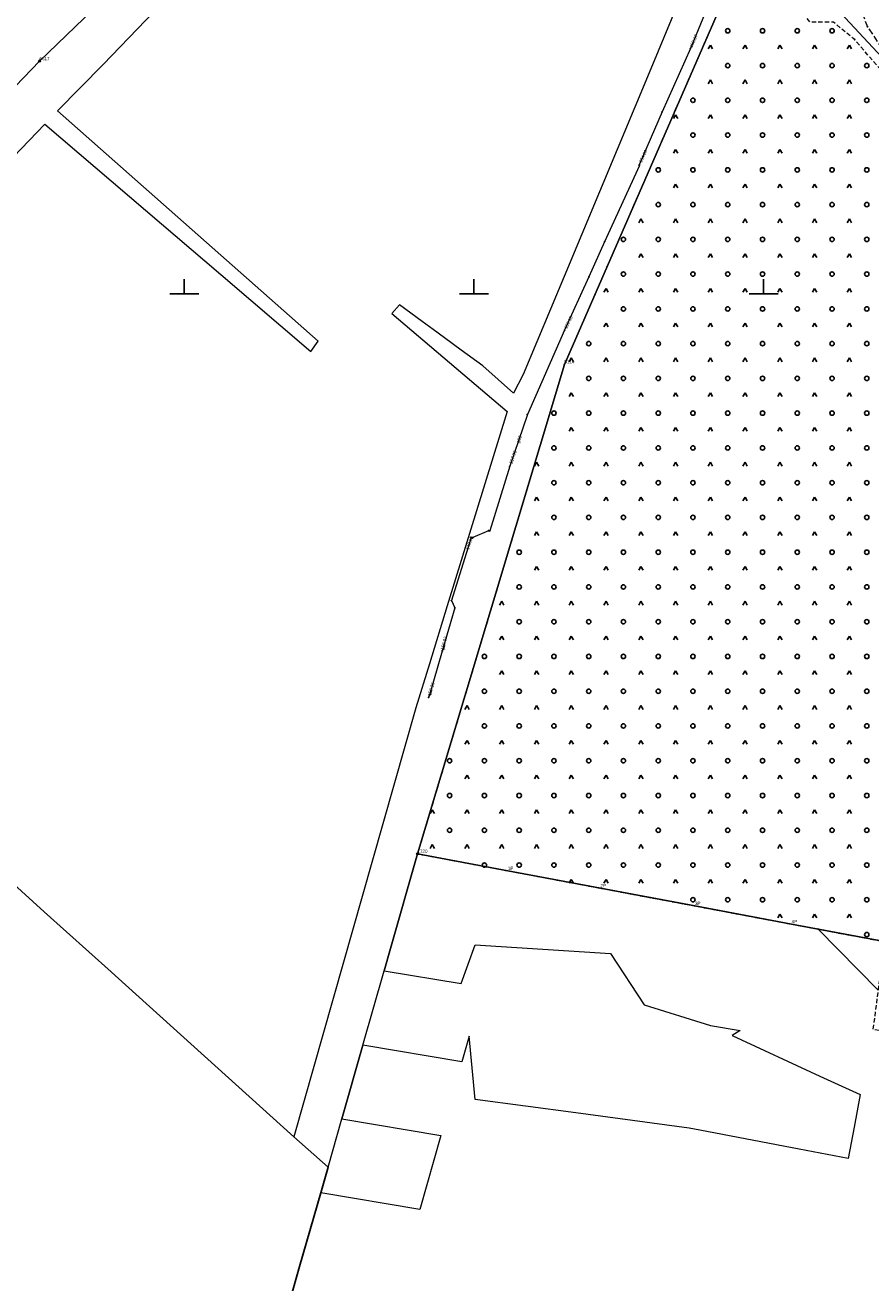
# Model space of a CAD drawing. Header units: metres. Extents: x 5548743 to 5556416, y 5707500 to 5714000.
# Tile 144 of 244: x 5554045 to 5554337, y 5709659 to 5710093. Entities that reach past the tile are written whole.
import ezdxf
from ezdxf.enums import TextEntityAlignment as Align

# ---------------------------------------------------------------- set-up
doc = ezdxf.new("R2010")
doc.units = ezdxf.units.M
for name, pattern in [('1.5_0.75', [2.25, 1.5, -0.75]), ('2.25_0.75', [3, 2.25, -0.75]), ('219-1000', [0])]:
    doc.linetypes.add(name, pattern=pattern)
doc.layers.get('0').update_dxf_attribs({"color": 2, "lineweight": 5})
doc.styles.get("Standard").update_dxf_attribs({"font": 'Working1250', "width": 0.75})

# ---------------------------------------------------------------- blocks, each defined once
blk = doc.blocks.new('202')
at = {"color": 0, "linetype": 'Continuous', "lineweight": 0}
blk.add_circle((0, 0), 0.4, dxfattribs=at)
blk = doc.blocks.new('203')
at = {"linetype": 'Continuous', "lineweight": 0}
h = blk.add_hatch(color=0, dxfattribs=at)
edge = h.paths.add_edge_path()
edge.add_arc((0, 0), 0.09, 0, 360)
blk = doc.blocks.new('OTZK3')
at = {"color": 0, "linetype": 'Continuous'}
for p, q in [((-0.75, -0.433), (0, 0.866)), ((0, 0.866), (0.75, -0.433))]:
    blk.add_line(p, q, dxfattribs=at)
blk = doc.blocks.new('OTZK1')
at = {"color": 0, "linetype": 'Continuous'}
blk.add_circle((0, 0), 0.75, dxfattribs=at)
blk = doc.blocks.new('PW01')
at = {"linetype": 'Continuous', "lineweight": 13}
h = blk.add_hatch(color=0, dxfattribs=at)
edge = h.paths.add_edge_path()
edge.add_arc((0, 0), 0.18, 0, 360)
blk = doc.blocks.new('PIKIETAW1891')
at = {"color": 0}
blk.add_circle((0, 0), 0.09, dxfattribs=at)
blk = doc.blocks.new('RAMKA1000K')
at = {"color": 0}
for p, q in [((500, 0), (500, 5)), ((600, 0), (600, 5)), ((700, 0), (700, 5)), ((495, 0), (505, 0)), ((595, 0), (605, 0)), ((695, 0), (705, 0))]:
    blk.add_line(p, q, dxfattribs=at)

msp = doc.modelspace()

# ---------------------------------------------------------------- linework, layer by layer
at = {"layer": '216-obręb ewidencyjny', "color": 7, "linetype": 'CONTINUOUS', "lineweight": 25, "flags": 128}
for points in [[(5554132.49, 5709638.43), (5554139.83, 5709664.15), (5554147.11, 5709689.63), (5554149.62, 5709698.44), (5554137.87, 5709708.96), (5554076.16, 5709764.68), (5554074.75, 5709765.95), (5554051.69, 5709786.68), (5554039.9, 5709797.28)], [(5554039.9, 5709797.28), (5554051.69, 5709786.68), (5554074.75, 5709765.95), (5554076.16, 5709764.68), (5554137.87, 5709708.96), (5554149.62, 5709698.44), (5554147.11, 5709689.63), (5554139.83, 5709664.15), (5554132.49, 5709638.43)]]:
    msp.add_lwpolyline(points, dxfattribs=at)
at = {"layer": '217-kontur klasyfikacyjny', "color": 3, "linetype": 'CONTINUOUS', "lineweight": 18, "flags": 128}
for points in [[(5554297.62, 5710128.05), (5554231.23, 5709975.64)], [(5554392.25, 5710026.56), (5554297.62, 5710128.05)], [(5554231.23, 5709975.64), (5554180.52, 5709806.65)], [(5554180.52, 5709806.65), (5554171.19, 5709774)], [(5554180.52, 5709806.65), (5554211.73, 5709800.78)], [(5554211.73, 5709800.78), (5554180.52, 5709806.65)], [(5554211.73, 5709800.78), (5554243.67, 5709794.77)], [(5554243.67, 5709794.77), (5554211.73, 5709800.78)], [(5554243.67, 5709794.77), (5554276.29, 5709788.64)], [(5554276.29, 5709788.64), (5554243.67, 5709794.77)], [(5554276.29, 5709788.64), (5554309.66, 5709782.36)], [(5554309.66, 5709782.36), (5554276.29, 5709788.64)], [(5554309.66, 5709782.36), (5554318.78, 5709780.65)], [(5554318.78, 5709780.65), (5554309.66, 5709782.36)], [(5554318.78, 5709780.65), (5554341.68, 5709776.34)], [(5554339.48, 5709759.53), (5554318.78, 5709780.65)], [(5554171.19, 5709774), (5554169, 5709766.3)], [(5554195.57, 5709761.84), (5554200.45, 5709775.19)], [(5554200.45, 5709775.19), (5554247.16, 5709772.19)], [(5554247.16, 5709772.19), (5554258.71, 5709754.57)], [(5554169, 5709766.3), (5554195.57, 5709761.84)], [(5554258.71, 5709754.57), (5554281.68, 5709747.41)], [(5554198.33, 5709743.71), (5554195.82, 5709734.88)], [(5554200.37, 5709721.89), (5554198.33, 5709743.71)], [(5554281.68, 5709747.41), (5554291.9, 5709745.7)], [(5554291.9, 5709745.7), (5554289.1, 5709743.98)], [(5554289.1, 5709743.98), (5554319.43, 5709729.93)], [(5554161.66, 5709740.61), (5554154.39, 5709715.12)], [(5554195.82, 5709734.88), (5554161.66, 5709740.61)], [(5554319.43, 5709729.93), (5554333.28, 5709723.51)], [(5554235.21, 5709717.22), (5554200.37, 5709721.89)], [(5554333.28, 5709723.51), (5554331.2, 5709712.24)], [(5554270.04, 5709712.55), (5554235.21, 5709717.22)], [(5554154.39, 5709715.12), (5554188.57, 5709709.39)], [(5554188.57, 5709709.39), (5554181.31, 5709683.9)], [(5554274.29, 5709711.98), (5554270.04, 5709712.55)], [(5554277.94, 5709711.28), (5554274.29, 5709711.98)], [(5554312.24, 5709704.74), (5554277.94, 5709711.28)], [(5554331.2, 5709712.24), (5554329.22, 5709701.5)], [(5554329.22, 5709701.5), (5554312.24, 5709704.74)], [(5554147.11, 5709689.63), (5554139.83, 5709664.15)], [(5554181.31, 5709683.9), (5554147.11, 5709689.63)], [(5554139.83, 5709664.15), (5554132.49, 5709638.43)]]:
    msp.add_lwpolyline(points, dxfattribs=at)
at = {"layer": '218-kontur użytku gruntowego', "color": 3, "linetype": 'CONTINUOUS', "lineweight": 18, "flags": 128}
for points in [[(5554050.03, 5710080.31), (5554157.72, 5710184.1)], [(5554157.72, 5710184.1), (5554050.03, 5710080.31)], [(5554297.62, 5710128.05), (5554231.23, 5709975.64)], [(5554231.23, 5709975.64), (5554297.62, 5710128.05)], [(5554392.25, 5710026.56), (5554297.62, 5710128.05)], [(5554297.62, 5710128.05), (5554392.25, 5710026.56)], [(5554072.06, 5710079.11), (5554095.56, 5710103.79)], [(5554272.03, 5710104.08), (5554261.6, 5710079.05)], [(5554013.92, 5710042.84), (5554050.03, 5710080.31)], [(5554050.03, 5710080.31), (5554013.92, 5710042.84)], [(5554056.28, 5710063.11), (5554072.06, 5710079.11)], [(5554261.6, 5710079.05), (5554231.16, 5710005.97)], [(5554146.17, 5709983.69), (5554056.28, 5710063.11)], [(5554024.71, 5710030.41), (5554051.85, 5710058.5)], [(5554051.85, 5710058.5), (5554086.61, 5710028.83)], [(5554086.61, 5710028.83), (5554112.6, 5710006.64)], [(5554112.6, 5710006.64), (5554143.74, 5709980.06)], [(5554231.16, 5710005.97), (5554217.04, 5709972.09)], [(5554174.33, 5709996.16), (5554171.69, 5709993.15)], [(5554182.07, 5709990.48), (5554174.33, 5709996.16)], [(5554171.69, 5709993.15), (5554211.41, 5709959.39)], [(5554185.95, 5709987.65), (5554182.07, 5709990.48)], [(5554189.82, 5709984.82), (5554185.95, 5709987.65)], [(5554143.74, 5709980.06), (5554146.17, 5709983.69)], [(5554195.63, 5709980.56), (5554189.82, 5709984.82)], [(5554203.05, 5709975.12), (5554195.63, 5709980.56)], [(5554231.23, 5709975.64), (5554180.52, 5709806.65)], [(5554180.52, 5709806.65), (5554231.23, 5709975.64)], [(5554213.63, 5709965.68), (5554203.05, 5709975.12)], [(5554217.04, 5709972.09), (5554213.63, 5709965.68)], [(5554211.41, 5709959.39), (5554190.72, 5709892.23)], [(5554190.72, 5709892.23), (5554184.6, 5709872.26)], [(5554184.6, 5709872.26), (5554179.91, 5709857.03)], [(5554179.91, 5709857.03), (5554164.99, 5709804.49)], [(5554164.99, 5709804.49), (5554137.87, 5709708.96)], [(5554171.19, 5709774), (5554180.52, 5709806.65)], [(5554180.52, 5709806.65), (5554171.19, 5709774)], [(5554180.52, 5709806.65), (5554211.73, 5709800.78)], [(5554211.73, 5709800.78), (5554180.52, 5709806.65)], [(5554211.73, 5709800.78), (5554243.67, 5709794.77)], [(5554243.67, 5709794.77), (5554211.73, 5709800.78)], [(5554243.67, 5709794.77), (5554276.29, 5709788.64)], [(5554276.29, 5709788.64), (5554243.67, 5709794.77)], [(5554276.29, 5709788.64), (5554309.66, 5709782.36)], [(5554309.66, 5709782.36), (5554276.29, 5709788.64)], [(5554309.66, 5709782.36), (5554318.78, 5709780.65)], [(5554318.78, 5709780.65), (5554309.66, 5709782.36)], [(5554318.78, 5709780.65), (5554341.68, 5709776.34)], [(5554339.48, 5709759.53), (5554318.78, 5709780.65)], [(5554169, 5709766.3), (5554171.19, 5709774)], [(5554171.19, 5709774), (5554169, 5709766.3)], [(5554195.57, 5709761.84), (5554200.45, 5709775.19)], [(5554200.45, 5709775.19), (5554247.16, 5709772.19)], [(5554247.16, 5709772.19), (5554258.71, 5709754.57)], [(5554161.66, 5709740.61), (5554169, 5709766.3)], [(5554169, 5709766.3), (5554195.57, 5709761.84)], [(5554258.71, 5709754.57), (5554281.68, 5709747.41)], [(5554198.33, 5709743.71), (5554195.82, 5709734.88)], [(5554200.37, 5709721.89), (5554198.33, 5709743.71)], [(5554281.68, 5709747.41), (5554291.9, 5709745.7)], [(5554291.9, 5709745.7), (5554289.1, 5709743.98)], [(5554289.1, 5709743.98), (5554319.43, 5709729.93)], [(5554154.39, 5709715.12), (5554161.66, 5709740.61)], [(5554161.66, 5709740.61), (5554154.39, 5709715.12)], [(5554195.82, 5709734.88), (5554161.66, 5709740.61)], [(5554319.43, 5709729.93), (5554333.28, 5709723.51)], [(5554235.21, 5709717.22), (5554200.37, 5709721.89)], [(5554333.28, 5709723.51), (5554331.2, 5709712.24)], [(5554270.04, 5709712.55), (5554235.21, 5709717.22)], [(5554149.62, 5709698.44), (5554154.39, 5709715.12)], [(5554154.39, 5709715.12), (5554188.57, 5709709.39)], [(5554137.87, 5709708.96), (5554149.62, 5709698.44)], [(5554188.57, 5709709.39), (5554181.31, 5709683.9)], [(5554274.29, 5709711.98), (5554270.04, 5709712.55)], [(5554277.94, 5709711.28), (5554274.29, 5709711.98)], [(5554312.24, 5709704.74), (5554277.94, 5709711.28)], [(5554331.2, 5709712.24), (5554329.22, 5709701.5)], [(5554329.22, 5709701.5), (5554312.24, 5709704.74)], [(5554147.11, 5709689.63), (5554139.83, 5709664.15)], [(5554181.31, 5709683.9), (5554147.11, 5709689.63)], [(5554139.83, 5709664.15), (5554132.49, 5709638.43)]]:
    msp.add_lwpolyline(points, dxfattribs=at)
at = {"layer": '219-działka ewidencyjna', "color": 7, "linetype": '219-1000', "lineweight": 18, "flags": 128}
for points in [[(5554050.03, 5710080.31), (5554157.72, 5710184.1)], [(5554297.62, 5710128.05), (5554231.23, 5709975.64)], [(5554297.62, 5710128.05), (5554392.25, 5710026.56)], [(5554013.92, 5710042.84), (5554050.03, 5710080.31)], [(5554231.23, 5709975.64), (5554180.52, 5709806.65)], [(5554180.52, 5709806.65), (5554211.73, 5709800.78)], [(5554211.73, 5709800.78), (5554243.67, 5709794.77)], [(5554243.67, 5709794.77), (5554276.29, 5709788.64)], [(5554276.29, 5709788.64), (5554309.66, 5709782.36)], [(5554341.68, 5709776.34), (5554309.66, 5709782.36)]]:
    msp.add_lwpolyline(points, dxfattribs=at)
at = {"layer": 'jezdnia', "color": 7, "linetype": '2.25_0.75', "lineweight": 18, "flags": 128}
msp.add_lwpolyline([(5554409.74, 5710022.91), (5554393.62, 5710038.48), (5554374.42, 5710057.11), (5554372.57, 5710058.83), (5554358.03, 5710073.55), (5554351.96, 5710079.64), (5554348.42, 5710084.03), (5554345.12, 5710088.25), (5554341.67, 5710093.23), (5554339.7, 5710097.72), (5554332.95, 5710115.69), (5554322.87, 5710141.85), (5554320.94, 5710146.7), (5554314, 5710164.51), (5554311.39, 5710174.17), (5554310.27, 5710178.98), (5554308.84, 5710189.67), (5554306.37, 5710209), (5554304.04, 5710231.96), (5554303.66, 5710235.88), (5554303.31, 5710240.6), (5554303.45, 5710242.58), (5554303.99, 5710244.55), (5554305, 5710246.1), (5554306.84, 5710247.72), (5554308.54, 5710248.72), (5554310.62, 5710249.39), (5554286.87, 5710246.53), (5554289.22, 5710246.58), (5554291.57, 5710245.93), (5554293.52, 5710244.91), (5554295.22, 5710243.52), (5554296.33, 5710241.48), (5554297.14, 5710239.04), (5554298.45, 5710230.58), (5554300.33, 5710217.37), (5554302.2, 5710202.73), (5554303.7, 5710191.39), (5554304.2, 5710186.34), (5554303.83, 5710177.44), (5554307.28, 5710166.62), (5554313.38, 5710150.97), (5554327.65, 5710113.49), (5554335.85, 5710092.19), (5554339.88, 5710086.1), (5554342.77, 5710081.84), (5554346.16, 5710077.8), (5554352.75, 5710071.06), (5554388.17, 5710036.37), (5554423.86, 5710001.33), (5554461.73, 5709964.5), (5554491.24, 5709934.92), (5554532.68, 5709892.85), (5554552.77, 5709871.19), (5554554.25, 5709868.96), (5554557.42, 5709863.45), (5554561.88, 5709853), (5554570.46, 5709830.14), (5554579.02, 5709834.31), (5554582.16, 5709836.7), (5554590.29, 5709829.13), (5554598.8, 5709820.52), (5554603.31, 5709825.34), (5554609.41, 5709831.74), (5554600.83, 5709833.67), (5554596.39, 5709834.67), (5554571.27, 5709859.21), (5554548.16, 5709883.33), (5554520.64, 5709911.93), (5554493.17, 5709940.18), (5554464.52, 5709968.6), (5554427.74, 5710004.63), (5554423, 5710008.88), (5554418.16, 5710014.73)], close=True, dxfattribs=at)
at = {"layer": 'przewód gazowy', "color": 40, "linetype": 'CONTINUOUS', "lineweight": 18, "flags": 128}
msp.add_lwpolyline([(5554283.26, 5710105.46), (5554274.73, 5710084.73), (5554264.93, 5710062.79), (5554257.06, 5710044.55), (5554257.13, 5710044.25), (5554245.1, 5710017.98), (5554239.66, 5710005.84), (5554231.29, 5709987.41), (5554218.43, 5709958.3), (5554212.35, 5709940.44), (5554205.45, 5709918.15), (5554205.02, 5709918.18), (5554199.62, 5709915.85), (5554199.31, 5709915.84), (5554199.02, 5709915.88), (5554192.24, 5709894.06), (5554193.4, 5709891.53), (5554189.05, 5709876.67), (5554184.5, 5709861.12), (5554184.36, 5709860.63)], dxfattribs=at)
msp.add_lwpolyline([(5554283.26, 5710105.46), (5554274.73, 5710084.73), (5554264.93, 5710062.79), (5554257.06, 5710044.55), (5554257.13, 5710044.25), (5554245.1, 5710017.98), (5554239.66, 5710005.84), (5554231.29, 5709987.41), (5554218.43, 5709958.3), (5554212.35, 5709940.44), (5554205.45, 5709918.15), (5554205.02, 5709918.18), (5554199.62, 5709915.85), (5554199.31, 5709915.84), (5554199.02, 5709915.88), (5554192.24, 5709894.06), (5554193.4, 5709891.53), (5554189.05, 5709876.67), (5554184.5, 5709861.12), (5554184.36, 5709860.63)], dxfattribs=at)
at = {"layer": 'teren zalesiony', "color": 7, "linetype": '1.5_0.75', "lineweight": 18, "flags": 128}
msp.add_lwpolyline([(5554555.9, 5709671.86), (5554598.83, 5709665.7), (5554582.15, 5709773.9), (5554553.2, 5709863.65), (5554461.83, 5709956.95), (5554392.25, 5710026.56), (5554388.53, 5710028.41), (5554365.92, 5710052.08), (5554349.75, 5710066.49), (5554331.42, 5710087.74), (5554324.12, 5710093.78), (5554316.02, 5710093.78), (5554310.11, 5710101.5), (5554320.7, 5710097.8), (5554325.88, 5710097.73), (5554297.62, 5710128.05), (5554231.23, 5709975.64), (5554180.52, 5709806.65), (5554318.78, 5709780.65), (5554341.68, 5709776.34), (5554337.73, 5709746.12), (5554440.79, 5709728.1), (5554435.99, 5709689.08)], close=True, dxfattribs=at)

# ---------------------------------------------------------------- block references
at = {"layer": '202-punkt graniczny', "color": 7, "linetype": 'CONTINUOUS', "lineweight": 18}
for p in [(5554050.03, 5710080.31), (5554180.52, 5709806.65)]:
    msp.add_blockref('202', p, dxfattribs=at)
at = {"layer": '203-punkt graniczny', "color": 7, "linetype": 'CONTINUOUS', "lineweight": 18}
for p in [(5554231.23, 5709975.64), (5554211.73, 5709800.78), (5554243.67, 5709794.77), (5554276.29, 5709788.64), (5554309.66, 5709782.36)]:
    msp.add_blockref('203', p, dxfattribs=at)
at = {"layer": 'Punkt roboczy BDOT GESUT K1', "color": 6, "linetype": 'CONTINUOUS', "lineweight": 18}
for p in [(5554335.85, 5710092.19), (5554331.42, 5710087.74), (5554274.73, 5710084.73), (5554274.73, 5710084.73), (5554274.73, 5710084.73), (5554274.73, 5710084.73), (5554264.93, 5710062.79), (5554264.93, 5710062.79), (5554257.06, 5710044.55), (5554257.06, 5710044.55), (5554257.06, 5710044.55), (5554257.06, 5710044.55), (5554257.13, 5710044.25), (5554257.13, 5710044.25), (5554245.1, 5710017.98), (5554245.1, 5710017.98), (5554239.66, 5710005.84), (5554239.66, 5710005.84), (5554231.29, 5709987.41), (5554231.29, 5709987.41), (5554231.29, 5709987.41), (5554231.29, 5709987.41), (5554231.23, 5709975.64), (5554218.43, 5709958.3), (5554218.43, 5709958.3), (5554212.35, 5709940.44), (5554212.35, 5709940.44), (5554212.35, 5709940.44), (5554212.35, 5709940.44), (5554205.02, 5709918.18), (5554205.02, 5709918.18), (5554205.45, 5709918.15), (5554205.45, 5709918.15), (5554199.02, 5709915.88), (5554199.02, 5709915.88), (5554199.02, 5709915.88), (5554199.02, 5709915.88), (5554199.31, 5709915.84), (5554199.31, 5709915.84), (5554199.62, 5709915.85), (5554199.62, 5709915.85), (5554192.24, 5709894.06), (5554192.24, 5709894.06), (5554193.4, 5709891.53), (5554193.4, 5709891.53), (5554189.05, 5709876.67), (5554189.05, 5709876.67), (5554189.05, 5709876.67), (5554189.05, 5709876.67), (5554184.36, 5709860.63), (5554184.36, 5709860.63), (5554184.36, 5709860.63), (5554184.36, 5709860.63), (5554184.5, 5709861.12), (5554184.5, 5709861.12), (5554184.5, 5709861.12), (5554184.5, 5709861.12), (5554180.52, 5709806.65), (5554318.78, 5709780.65)]:
    msp.add_blockref('PIKIETAW1891', p, dxfattribs=at)
at = {"layer": 'rzedna', "color": 40, "linetype": 'CONTINUOUS', "lineweight": 18}
for p in [(5554274.73, 5710084.73), (5554274.73, 5710084.73), (5554257.06, 5710044.55), (5554257.06, 5710044.55), (5554231.29, 5709987.41), (5554231.29, 5709987.41), (5554212.35, 5709940.44), (5554212.35, 5709940.44), (5554199.02, 5709915.88), (5554199.02, 5709915.88), (5554189.05, 5709876.67), (5554189.05, 5709876.67), (5554184.36, 5709860.63), (5554184.36, 5709860.63), (5554184.5, 5709861.12), (5554184.5, 5709861.12)]:
    msp.add_blockref('PW01', p, dxfattribs=at)
at = {"layer": 'teren zalesiony', "color": 7, "linetype": 'CONTINUOUS', "lineweight": 18}
for name, p in [('OTZK1', (5554287.606, 5710090.786)), ('OTZK1', (5554299.606, 5710090.786)), ('OTZK1', (5554311.606, 5710090.786)), ('OTZK1', (5554323.606, 5710090.786)), ('OTZK3', (5554281.606, 5710084.966)), ('OTZK3', (5554293.606, 5710084.966)), ('OTZK3', (5554305.606, 5710084.966)), ('OTZK3', (5554317.606, 5710084.966)), ('OTZK3', (5554329.606, 5710084.966)), ('OTZK1', (5554287.606, 5710078.786)), ('OTZK1', (5554299.606, 5710078.786)), ('OTZK1', (5554311.606, 5710078.786)), ('OTZK1', (5554323.606, 5710078.786)), ('OTZK1', (5554335.606, 5710078.786)), ('OTZK3', (5554281.606, 5710072.966)), ('OTZK3', (5554293.606, 5710072.966)), ('OTZK3', (5554305.606, 5710072.966)), ('OTZK3', (5554317.606, 5710072.966)), ('OTZK3', (5554329.606, 5710072.966)), ('OTZK1', (5554275.606, 5710066.786)), ('OTZK1', (5554287.606, 5710066.786)), ('OTZK1', (5554299.606, 5710066.786)), ('OTZK1', (5554311.606, 5710066.786)), ('OTZK1', (5554323.606, 5710066.786)), ('OTZK1', (5554335.606, 5710066.786)), ('OTZK3', (5554269.606, 5710060.966)), ('OTZK3', (5554281.606, 5710060.966)), ('OTZK3', (5554293.606, 5710060.966)), ('OTZK3', (5554305.606, 5710060.966)), ('OTZK3', (5554317.606, 5710060.966)), ('OTZK3', (5554329.606, 5710060.966)), ('OTZK1', (5554275.606, 5710054.786)), ('OTZK1', (5554287.606, 5710054.786)), ('OTZK1', (5554299.606, 5710054.786)), ('OTZK1', (5554311.606, 5710054.786)), ('OTZK1', (5554323.606, 5710054.786)), ('OTZK1', (5554335.606, 5710054.786)), ('OTZK3', (5554269.606, 5710048.966)), ('OTZK3', (5554281.606, 5710048.966)), ('OTZK3', (5554293.606, 5710048.966)), ('OTZK3', (5554305.606, 5710048.966)), ('OTZK3', (5554317.606, 5710048.966)), ('OTZK3', (5554329.606, 5710048.966)), ('OTZK1', (5554263.606, 5710042.786)), ('OTZK1', (5554275.606, 5710042.786)), ('OTZK1', (5554287.606, 5710042.786)), ('OTZK1', (5554299.606, 5710042.786)), ('OTZK1', (5554311.606, 5710042.786)), ('OTZK1', (5554323.606, 5710042.786)), ('OTZK1', (5554335.606, 5710042.786)), ('OTZK3', (5554269.606, 5710036.966)), ('OTZK3', (5554281.606, 5710036.966)), ('OTZK3', (5554293.606, 5710036.966)), ('OTZK3', (5554305.606, 5710036.966)), ('OTZK3', (5554317.606, 5710036.966)), ('OTZK3', (5554329.606, 5710036.966)), ('OTZK1', (5554263.606, 5710030.786)), ('OTZK1', (5554275.606, 5710030.786)), ('OTZK1', (5554287.606, 5710030.786)), ('OTZK1', (5554299.606, 5710030.786)), ('OTZK1', (5554311.606, 5710030.786)), ('OTZK1', (5554323.606, 5710030.786)), ('OTZK1', (5554335.606, 5710030.786)), ('OTZK3', (5554257.606, 5710024.966)), ('OTZK3', (5554269.606, 5710024.966)), ('OTZK3', (5554281.606, 5710024.966)), ('OTZK3', (5554293.606, 5710024.966)), ('OTZK3', (5554305.606, 5710024.966)), ('OTZK3', (5554317.606, 5710024.966)), ('OTZK3', (5554329.606, 5710024.966)), ('OTZK1', (5554251.606, 5710018.786)), ('OTZK1', (5554263.606, 5710018.786)), ('OTZK1', (5554275.606, 5710018.786)), ('OTZK1', (5554287.606, 5710018.786)), ('OTZK1', (5554299.606, 5710018.786)), ('OTZK1', (5554311.606, 5710018.786)), ('OTZK1', (5554323.606, 5710018.786)), ('OTZK1', (5554335.606, 5710018.786)), ('OTZK3', (5554257.606, 5710012.966)), ('OTZK3', (5554269.606, 5710012.966)), ('OTZK3', (5554281.606, 5710012.966)), ('OTZK3', (5554293.606, 5710012.966)), ('OTZK3', (5554305.606, 5710012.966)), ('OTZK3', (5554317.606, 5710012.966)), ('OTZK3', (5554329.606, 5710012.966)), ('OTZK1', (5554251.606, 5710006.786)), ('OTZK1', (5554263.606, 5710006.786)), ('OTZK1', (5554275.606, 5710006.786)), ('OTZK1', (5554287.606, 5710006.786)), ('OTZK1', (5554299.606, 5710006.786)), ('OTZK1', (5554311.606, 5710006.786)), ('OTZK1', (5554323.606, 5710006.786)), ('OTZK1', (5554335.606, 5710006.786)), ('OTZK3', (5554245.606, 5710000.966)), ('OTZK3', (5554257.606, 5710000.966)), ('OTZK3', (5554269.606, 5710000.966)), ('OTZK3', (5554281.606, 5710000.966)), ('OTZK3', (5554293.606, 5710000.966)), ('OTZK3', (5554305.606, 5710000.966)), ('OTZK3', (5554317.606, 5710000.966)), ('OTZK3', (5554329.606, 5710000.966)), ('OTZK1', (5554251.606, 5709994.786)), ('OTZK1', (5554263.606, 5709994.786)), ('OTZK1', (5554275.606, 5709994.786)), ('OTZK1', (5554287.606, 5709994.786)), ('OTZK1', (5554299.606, 5709994.786)), ('OTZK1', (5554311.606, 5709994.786)), ('OTZK1', (5554323.606, 5709994.786)), ('OTZK1', (5554335.606, 5709994.786)), ('OTZK3', (5554245.606, 5709988.966)), ('OTZK3', (5554257.606, 5709988.966)), ('OTZK3', (5554269.606, 5709988.966)), ('OTZK3', (5554281.606, 5709988.966)), ('OTZK3', (5554293.606, 5709988.966)), ('OTZK3', (5554305.606, 5709988.966)), ('OTZK3', (5554317.606, 5709988.966)), ('OTZK3', (5554329.606, 5709988.966)), ('OTZK1', (5554239.606, 5709982.786)), ('OTZK1', (5554251.606, 5709982.786)), ('OTZK1', (5554263.606, 5709982.786)), ('OTZK1', (5554275.606, 5709982.786)), ('OTZK1', (5554287.606, 5709982.786)), ('OTZK1', (5554299.606, 5709982.786)), ('OTZK1', (5554311.606, 5709982.786)), ('OTZK1', (5554323.606, 5709982.786)), ('OTZK1', (5554335.606, 5709982.786)), ('OTZK3', (5554233.606, 5709976.966)), ('OTZK3', (5554245.606, 5709976.966)), ('OTZK3', (5554257.606, 5709976.966)), ('OTZK3', (5554269.606, 5709976.966)), ('OTZK3', (5554281.606, 5709976.966)), ('OTZK3', (5554293.606, 5709976.966)), ('OTZK3', (5554305.606, 5709976.966)), ('OTZK3', (5554317.606, 5709976.966)), ('OTZK3', (5554329.606, 5709976.966)), ('OTZK1', (5554239.606, 5709970.786)), ('OTZK1', (5554251.606, 5709970.786)), ('OTZK1', (5554263.606, 5709970.786)), ('OTZK1', (5554275.606, 5709970.786)), ('OTZK1', (5554287.606, 5709970.786)), ('OTZK1', (5554299.606, 5709970.786)), ('OTZK1', (5554311.606, 5709970.786)), ('OTZK1', (5554323.606, 5709970.786)), ('OTZK1', (5554335.606, 5709970.786)), ('OTZK3', (5554233.606, 5709964.966)), ('OTZK3', (5554245.606, 5709964.966)), ('OTZK3', (5554257.606, 5709964.966)), ('OTZK3', (5554269.606, 5709964.966)), ('OTZK3', (5554281.606, 5709964.966)), ('OTZK3', (5554293.606, 5709964.966)), ('OTZK3', (5554305.606, 5709964.966)), ('OTZK3', (5554317.606, 5709964.966)), ('OTZK3', (5554329.606, 5709964.966)), ('OTZK1', (5554227.606, 5709958.786)), ('OTZK1', (5554239.606, 5709958.786)), ('OTZK1', (5554251.606, 5709958.786)), ('OTZK1', (5554263.606, 5709958.786)), ('OTZK1', (5554275.606, 5709958.786)), ('OTZK1', (5554287.606, 5709958.786)), ('OTZK1', (5554299.606, 5709958.786)), ('OTZK1', (5554311.606, 5709958.786)), ('OTZK1', (5554323.606, 5709958.786)), ('OTZK1', (5554335.606, 5709958.786)), ('OTZK3', (5554233.606, 5709952.966)), ('OTZK3', (5554245.606, 5709952.966)), ('OTZK3', (5554257.606, 5709952.966)), ('OTZK3', (5554269.606, 5709952.966)), ('OTZK3', (5554281.606, 5709952.966)), ('OTZK3', (5554293.606, 5709952.966)), ('OTZK3', (5554305.606, 5709952.966)), ('OTZK3', (5554317.606, 5709952.966)), ('OTZK3', (5554329.606, 5709952.966)), ('OTZK1', (5554227.606, 5709946.786)), ('OTZK1', (5554239.606, 5709946.786)), ('OTZK1', (5554251.606, 5709946.786)), ('OTZK1', (5554263.606, 5709946.786)), ('OTZK1', (5554275.606, 5709946.786)), ('OTZK1', (5554287.606, 5709946.786)), ('OTZK1', (5554299.606, 5709946.786)), ('OTZK1', (5554311.606, 5709946.786)), ('OTZK1', (5554323.606, 5709946.786)), ('OTZK1', (5554335.606, 5709946.786)), ('OTZK3', (5554221.606, 5709940.966)), ('OTZK3', (5554233.606, 5709940.966)), ('OTZK3', (5554245.606, 5709940.966)), ('OTZK3', (5554257.606, 5709940.966)), ('OTZK3', (5554269.606, 5709940.966)), ('OTZK3', (5554281.606, 5709940.966)), ('OTZK3', (5554293.606, 5709940.966)), ('OTZK3', (5554305.606, 5709940.966)), ('OTZK3', (5554317.606, 5709940.966)), ('OTZK3', (5554329.606, 5709940.966)), ('OTZK1', (5554227.606, 5709934.786)), ('OTZK1', (5554239.606, 5709934.786)), ('OTZK1', (5554251.606, 5709934.786)), ('OTZK1', (5554263.606, 5709934.786)), ('OTZK1', (5554275.606, 5709934.786)), ('OTZK1', (5554287.606, 5709934.786)), ('OTZK1', (5554299.606, 5709934.786)), ('OTZK1', (5554311.606, 5709934.786)), ('OTZK1', (5554323.606, 5709934.786)), ('OTZK1', (5554335.606, 5709934.786)), ('OTZK3', (5554221.606, 5709928.966)), ('OTZK3', (5554233.606, 5709928.966)), ('OTZK3', (5554245.606, 5709928.966)), ('OTZK3', (5554257.606, 5709928.966)), ('OTZK3', (5554269.606, 5709928.966)), ('OTZK3', (5554281.606, 5709928.966)), ('OTZK3', (5554293.606, 5709928.966)), ('OTZK3', (5554305.606, 5709928.966)), ('OTZK3', (5554317.606, 5709928.966)), ('OTZK3', (5554329.606, 5709928.966)), ('OTZK1', (5554227.606, 5709922.786)), ('OTZK1', (5554239.606, 5709922.786)), ('OTZK1', (5554251.606, 5709922.786)), ('OTZK1', (5554263.606, 5709922.786)), ('OTZK1', (5554275.606, 5709922.786)), ('OTZK1', (5554287.606, 5709922.786)), ('OTZK1', (5554299.606, 5709922.786)), ('OTZK1', (5554311.606, 5709922.786)), ('OTZK1', (5554323.606, 5709922.786)), ('OTZK1', (5554335.606, 5709922.786)), ('OTZK3', (5554221.606, 5709916.966)), ('OTZK3', (5554233.606, 5709916.966)), ('OTZK3', (5554245.606, 5709916.966)), ('OTZK3', (5554257.606, 5709916.966)), ('OTZK3', (5554269.606, 5709916.966)), ('OTZK3', (5554281.606, 5709916.966)), ('OTZK3', (5554293.606, 5709916.966)), ('OTZK3', (5554305.606, 5709916.966)), ('OTZK3', (5554317.606, 5709916.966)), ('OTZK3', (5554329.606, 5709916.966)), ('OTZK1', (5554215.606, 5709910.786)), ('OTZK1', (5554227.606, 5709910.786)), ('OTZK1', (5554239.606, 5709910.786)), ('OTZK1', (5554251.606, 5709910.786)), ('OTZK1', (5554263.606, 5709910.786)), ('OTZK1', (5554275.606, 5709910.786)), ('OTZK1', (5554287.606, 5709910.786)), ('OTZK1', (5554299.606, 5709910.786)), ('OTZK1', (5554311.606, 5709910.786)), ('OTZK1', (5554323.606, 5709910.786)), ('OTZK1', (5554335.606, 5709910.786)), ('OTZK3', (5554221.606, 5709904.966)), ('OTZK3', (5554233.606, 5709904.966)), ('OTZK3', (5554245.606, 5709904.966)), ('OTZK3', (5554257.606, 5709904.966)), ('OTZK3', (5554269.606, 5709904.966)), ('OTZK3', (5554281.606, 5709904.966)), ('OTZK3', (5554293.606, 5709904.966)), ('OTZK3', (5554305.606, 5709904.966)), ('OTZK3', (5554317.606, 5709904.966)), ('OTZK3', (5554329.606, 5709904.966)), ('OTZK1', (5554215.606, 5709898.786)), ('OTZK1', (5554227.606, 5709898.786)), ('OTZK1', (5554239.606, 5709898.786)), ('OTZK1', (5554251.606, 5709898.786)), ('OTZK1', (5554263.606, 5709898.786)), ('OTZK1', (5554275.606, 5709898.786)), ('OTZK1', (5554287.606, 5709898.786)), ('OTZK1', (5554299.606, 5709898.786)), ('OTZK1', (5554311.606, 5709898.786)), ('OTZK1', (5554323.606, 5709898.786)), ('OTZK1', (5554335.606, 5709898.786)), ('OTZK3', (5554209.606, 5709892.966)), ('OTZK3', (5554221.606, 5709892.966)), ('OTZK3', (5554233.606, 5709892.966)), ('OTZK3', (5554245.606, 5709892.966)), ('OTZK3', (5554257.606, 5709892.966)), ('OTZK3', (5554269.606, 5709892.966)), ('OTZK3', (5554281.606, 5709892.966)), ('OTZK3', (5554293.606, 5709892.966)), ('OTZK3', (5554305.606, 5709892.966)), ('OTZK3', (5554317.606, 5709892.966)), ('OTZK3', (5554329.606, 5709892.966)), ('OTZK1', (5554215.606, 5709886.786)), ('OTZK1', (5554227.606, 5709886.786)), ('OTZK1', (5554239.606, 5709886.786)), ('OTZK1', (5554251.606, 5709886.786)), ('OTZK1', (5554263.606, 5709886.786)), ('OTZK1', (5554275.606, 5709886.786)), ('OTZK1', (5554287.606, 5709886.786)), ('OTZK1', (5554299.606, 5709886.786)), ('OTZK1', (5554311.606, 5709886.786)), ('OTZK1', (5554323.606, 5709886.786)), ('OTZK1', (5554335.606, 5709886.786)), ('OTZK3', (5554209.606, 5709880.966)), ('OTZK3', (5554221.606, 5709880.966)), ('OTZK3', (5554233.606, 5709880.966)), ('OTZK3', (5554245.606, 5709880.966)), ('OTZK3', (5554257.606, 5709880.966)), ('OTZK3', (5554269.606, 5709880.966)), ('OTZK3', (5554281.606, 5709880.966)), ('OTZK3', (5554293.606, 5709880.966)), ('OTZK3', (5554305.606, 5709880.966)), ('OTZK3', (5554317.606, 5709880.966)), ('OTZK3', (5554329.606, 5709880.966)), ('OTZK1', (5554203.606, 5709874.786)), ('OTZK1', (5554215.606, 5709874.786)), ('OTZK1', (5554227.606, 5709874.786)), ('OTZK1', (5554239.606, 5709874.786)), ('OTZK1', (5554251.606, 5709874.786)), ('OTZK1', (5554263.606, 5709874.786)), ('OTZK1', (5554275.606, 5709874.786)), ('OTZK1', (5554287.606, 5709874.786)), ('OTZK1', (5554299.606, 5709874.786)), ('OTZK1', (5554311.606, 5709874.786)), ('OTZK1', (5554323.606, 5709874.786)), ('OTZK1', (5554335.606, 5709874.786)), ('OTZK3', (5554209.606, 5709868.966)), ('OTZK3', (5554221.606, 5709868.966)), ('OTZK3', (5554233.606, 5709868.966)), ('OTZK3', (5554245.606, 5709868.966)), ('OTZK3', (5554257.606, 5709868.966)), ('OTZK3', (5554269.606, 5709868.966)), ('OTZK3', (5554281.606, 5709868.966)), ('OTZK3', (5554293.606, 5709868.966)), ('OTZK3', (5554305.606, 5709868.966)), ('OTZK3', (5554317.606, 5709868.966)), ('OTZK3', (5554329.606, 5709868.966)), ('OTZK1', (5554203.606, 5709862.786)), ('OTZK1', (5554215.606, 5709862.786)), ('OTZK1', (5554227.606, 5709862.786)), ('OTZK1', (5554239.606, 5709862.786)), ('OTZK1', (5554251.606, 5709862.786)), ('OTZK1', (5554263.606, 5709862.786)), ('OTZK1', (5554275.606, 5709862.786)), ('OTZK1', (5554287.606, 5709862.786)), ('OTZK1', (5554299.606, 5709862.786)), ('OTZK1', (5554311.606, 5709862.786)), ('OTZK1', (5554323.606, 5709862.786)), ('OTZK1', (5554335.606, 5709862.786)), ('OTZK3', (5554197.606, 5709856.966)), ('OTZK3', (5554209.606, 5709856.966)), ('OTZK3', (5554221.606, 5709856.966)), ('OTZK3', (5554233.606, 5709856.966)), ('OTZK3', (5554245.606, 5709856.966)), ('OTZK3', (5554257.606, 5709856.966)), ('OTZK3', (5554269.606, 5709856.966)), ('OTZK3', (5554281.606, 5709856.966)), ('OTZK3', (5554293.606, 5709856.966)), ('OTZK3', (5554305.606, 5709856.966)), ('OTZK3', (5554317.606, 5709856.966)), ('OTZK3', (5554329.606, 5709856.966)), ('OTZK1', (5554203.606, 5709850.786)), ('OTZK1', (5554215.606, 5709850.786)), ('OTZK1', (5554227.606, 5709850.786)), ('OTZK1', (5554239.606, 5709850.786)), ('OTZK1', (5554251.606, 5709850.786)), ('OTZK1', (5554263.606, 5709850.786)), ('OTZK1', (5554275.606, 5709850.786)), ('OTZK1', (5554287.606, 5709850.786)), ('OTZK1', (5554299.606, 5709850.786)), ('OTZK1', (5554311.606, 5709850.786)), ('OTZK1', (5554323.606, 5709850.786)), ('OTZK1', (5554335.606, 5709850.786)), ('OTZK3', (5554197.606, 5709844.966)), ('OTZK3', (5554209.606, 5709844.966)), ('OTZK3', (5554221.606, 5709844.966)), ('OTZK3', (5554233.606, 5709844.966)), ('OTZK3', (5554245.606, 5709844.966)), ('OTZK3', (5554257.606, 5709844.966)), ('OTZK3', (5554269.606, 5709844.966)), ('OTZK3', (5554281.606, 5709844.966)), ('OTZK3', (5554293.606, 5709844.966)), ('OTZK3', (5554305.606, 5709844.966)), ('OTZK3', (5554317.606, 5709844.966)), ('OTZK3', (5554329.606, 5709844.966)), ('OTZK1', (5554191.606, 5709838.786)), ('OTZK1', (5554203.606, 5709838.786)), ('OTZK1', (5554215.606, 5709838.786)), ('OTZK1', (5554227.606, 5709838.786)), ('OTZK1', (5554239.606, 5709838.786)), ('OTZK1', (5554251.606, 5709838.786)), ('OTZK1', (5554263.606, 5709838.786)), ('OTZK1', (5554275.606, 5709838.786)), ('OTZK1', (5554287.606, 5709838.786)), ('OTZK1', (5554299.606, 5709838.786)), ('OTZK1', (5554311.606, 5709838.786)), ('OTZK1', (5554323.606, 5709838.786)), ('OTZK1', (5554335.606, 5709838.786)), ('OTZK3', (5554197.606, 5709832.966)), ('OTZK3', (5554209.606, 5709832.966)), ('OTZK3', (5554221.606, 5709832.966)), ('OTZK3', (5554233.606, 5709832.966)), ('OTZK3', (5554245.606, 5709832.966)), ('OTZK3', (5554257.606, 5709832.966)), ('OTZK3', (5554269.606, 5709832.966)), ('OTZK3', (5554281.606, 5709832.966)), ('OTZK3', (5554293.606, 5709832.966)), ('OTZK3', (5554305.606, 5709832.966)), ('OTZK3', (5554317.606, 5709832.966)), ('OTZK3', (5554329.606, 5709832.966)), ('OTZK1', (5554191.606, 5709826.786)), ('OTZK1', (5554203.606, 5709826.786)), ('OTZK1', (5554215.606, 5709826.786)), ('OTZK1', (5554227.606, 5709826.786)), ('OTZK1', (5554239.606, 5709826.786)), ('OTZK1', (5554251.606, 5709826.786)), ('OTZK1', (5554263.606, 5709826.786)), ('OTZK1', (5554275.606, 5709826.786)), ('OTZK1', (5554287.606, 5709826.786)), ('OTZK1', (5554299.606, 5709826.786)), ('OTZK1', (5554311.606, 5709826.786)), ('OTZK1', (5554323.606, 5709826.786)), ('OTZK1', (5554335.606, 5709826.786)), ('OTZK3', (5554185.606, 5709820.966)), ('OTZK3', (5554197.606, 5709820.966)), ('OTZK3', (5554209.606, 5709820.966)), ('OTZK3', (5554221.606, 5709820.966)), ('OTZK3', (5554233.606, 5709820.966)), ('OTZK3', (5554245.606, 5709820.966)), ('OTZK3', (5554257.606, 5709820.966)), ('OTZK3', (5554269.606, 5709820.966)), ('OTZK3', (5554281.606, 5709820.966)), ('OTZK3', (5554293.606, 5709820.966)), ('OTZK3', (5554305.606, 5709820.966)), ('OTZK3', (5554317.606, 5709820.966)), ('OTZK3', (5554329.606, 5709820.966)), ('OTZK1', (5554191.606, 5709814.786)), ('OTZK1', (5554203.606, 5709814.786)), ('OTZK1', (5554215.606, 5709814.786)), ('OTZK1', (5554227.606, 5709814.786)), ('OTZK1', (5554239.606, 5709814.786)), ('OTZK1', (5554251.606, 5709814.786)), ('OTZK1', (5554263.606, 5709814.786)), ('OTZK1', (5554275.606, 5709814.786)), ('OTZK1', (5554287.606, 5709814.786)), ('OTZK1', (5554299.606, 5709814.786)), ('OTZK1', (5554311.606, 5709814.786)), ('OTZK1', (5554323.606, 5709814.786)), ('OTZK1', (5554335.606, 5709814.786)), ('OTZK3', (5554185.606, 5709808.966)), ('OTZK3', (5554197.606, 5709808.966)), ('OTZK3', (5554209.606, 5709808.966)), ('OTZK3', (5554221.606, 5709808.966)), ('OTZK3', (5554233.606, 5709808.966)), ('OTZK3', (5554245.606, 5709808.966)), ('OTZK3', (5554257.606, 5709808.966)), ('OTZK3', (5554269.606, 5709808.966)), ('OTZK3', (5554281.606, 5709808.966)), ('OTZK3', (5554293.606, 5709808.966)), ('OTZK3', (5554305.606, 5709808.966)), ('OTZK3', (5554317.606, 5709808.966)), ('OTZK3', (5554329.606, 5709808.966)), ('OTZK1', (5554203.606, 5709802.786)), ('OTZK1', (5554215.606, 5709802.786)), ('OTZK1', (5554227.606, 5709802.786)), ('OTZK1', (5554239.606, 5709802.786)), ('OTZK1', (5554251.606, 5709802.786)), ('OTZK1', (5554263.606, 5709802.786)), ('OTZK1', (5554275.606, 5709802.786)), ('OTZK1', (5554287.606, 5709802.786)), ('OTZK1', (5554299.606, 5709802.786)), ('OTZK1', (5554311.606, 5709802.786)), ('OTZK1', (5554323.606, 5709802.786)), ('OTZK1', (5554335.606, 5709802.786)), ('OTZK3', (5554233.606, 5709796.966)), ('OTZK3', (5554245.606, 5709796.966)), ('OTZK3', (5554257.606, 5709796.966)), ('OTZK3', (5554269.606, 5709796.966)), ('OTZK3', (5554281.606, 5709796.966)), ('OTZK3', (5554293.606, 5709796.966)), ('OTZK3', (5554305.606, 5709796.966)), ('OTZK3', (5554317.606, 5709796.966)), ('OTZK3', (5554329.606, 5709796.966)), ('OTZK1', (5554275.606, 5709790.786)), ('OTZK1', (5554287.606, 5709790.786)), ('OTZK1', (5554299.606, 5709790.786)), ('OTZK1', (5554311.606, 5709790.786)), ('OTZK1', (5554323.606, 5709790.786)), ('OTZK1', (5554335.606, 5709790.786)), ('OTZK3', (5554305.606, 5709784.966)), ('OTZK3', (5554317.606, 5709784.966)), ('OTZK3', (5554329.606, 5709784.966)), ('OTZK1', (5554335.606, 5709778.786))]:
    msp.add_blockref(name, p, dxfattribs=at)
at = {"layer": 'Wstawianie ramki sekcyjnej z opisem', "color": 7, "linetype": 'CONTINUOUS', "lineweight": 13}
msp.add_blockref('RAMKA1000K', (5553600, 5710000), dxfattribs=at)
msp.add_blockref('RAMKA1000K', (5553600, 5710000), dxfattribs=at)
msp.add_blockref('RAMKA1000K', (5553600, 5710000), dxfattribs=at)
msp.add_blockref('RAMKA1000K', (5553600, 5710000), dxfattribs=at)

# ---------------------------------------------------------------- texts
at = {"layer": '202-punkt graniczny-Atr103', "color": 7, "width": 0.9}
for s, p in [('6617', (5554050.03, 5710080.31)), ('6617', (5554050.03, 5710080.31)), ('1720', (5554180.52, 5709806.65)), ('1720', (5554180.52, 5709806.65))]:
    msp.add_text(s, height=1.125, dxfattribs=at).set_placement(p, align=Align.BOTTOM_LEFT)
at = {"layer": '203-punkt graniczny-Atr103', "color": 7, "width": 0.9}
for s, p in [('5114', (5554231.23, 5709975.64)), ('5114', (5554231.23, 5709975.64)), ('1P', (5554211.73, 5709800.78)), ('1P', (5554211.73, 5709800.78)), ('2P', (5554243.67, 5709794.77)), ('2P', (5554243.67, 5709794.77)), ('3P', (5554276.29, 5709788.64)), ('3P', (5554276.29, 5709788.64)), ('4P', (5554309.66, 5709782.36)), ('4P', (5554309.66, 5709782.36))]:
    msp.add_text(s, height=1.125, dxfattribs=at).set_placement(p, align=Align.BOTTOM_LEFT)
at = {"layer": 'przewód gazowy-Atr1', "color": 40, "width": 0.9}
msp.add_text('g63', height=1.125, rotation=69.901, dxfattribs=at).set_placement((5554215.1, 5709948.53), align=Align.MIDDLE_LEFT)
at = {"layer": 'Punkt roboczy BDOT GESUT K1-Atr103', "color": 6, "oblique": 15, "width": 0.9}
for p in [(5554189.05, 5709876.67), (5554184.5, 5709861.12), (5554184.5, 5709861.12)]:
    msp.add_text('1', height=1.5, dxfattribs=at).set_placement(p, align=Align.BOTTOM_LEFT)
at = {"layer": 'rzedna-Atr2', "color": 40, "width": 0.9}
for s, rotation, p in [('152.67', 66.328, (5554274.87, 5710085.08)), ('154.06', 65.369, (5554257.4, 5710045.33)), ('156.15', 64.27, (5554231.56, 5709987.99)), ('157.96', 69.874, (5554212.65, 5709941.35)), ('148.69', 71.422, (5554197.72, 5709911.69)), ('159.15', 73.69, (5554184.54, 5709861.27))]:
    msp.add_text(s, height=1.125, rotation=rotation, dxfattribs=at).set_placement(p, align=Align.MIDDLE_LEFT)
msp.add_text('158.93', height=1.125, rotation=73.867, dxfattribs=at).set_placement((5554189.51, 5709876.93))

doc.saveas('drawing.dxf')
